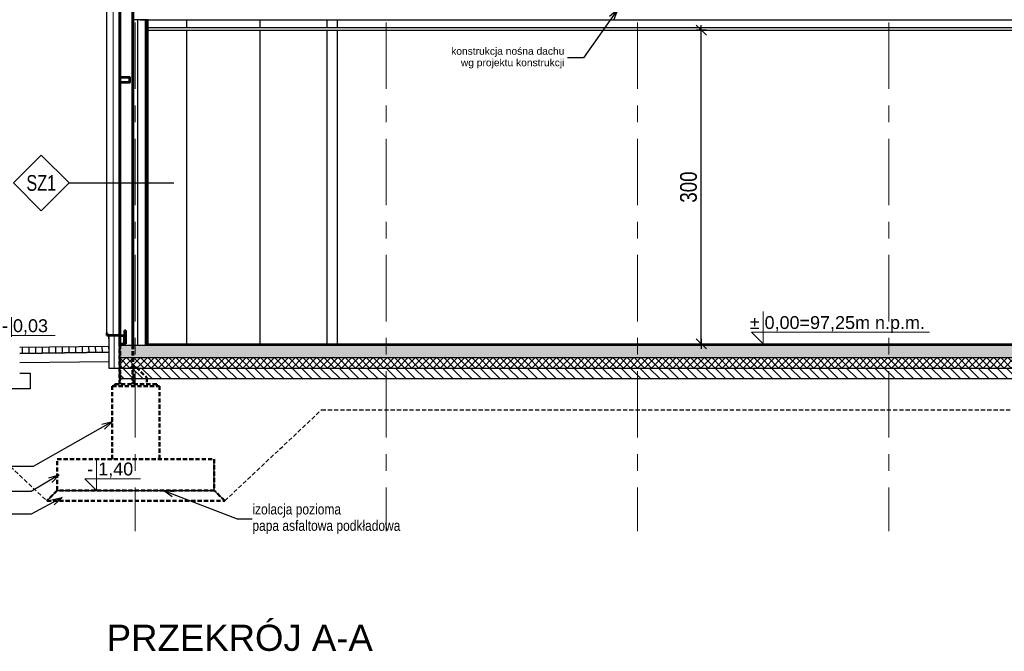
# Model space of a CAD drawing. Header units: centimetres. Extents: x 4120 to 19220, y -7417 to 180.
# Tile 62 of 223: x 8695 to 9635, y -3281 to -2677. Entities that reach past the tile are written whole.
import ezdxf
from ezdxf.enums import TextEntityAlignment as Align

# ---------------------------------------------------------------- set-up
doc = ezdxf.new("R2010")
doc.units = ezdxf.units.CM
doc.linetypes.add('JIS_02_2.0', pattern=[3, 2, -1])
doc.linetypes.add('Linia siatki', pattern=[22.225, 12.7, -3.175, 3.175, -3.175])
for name, color, linetype in [('0 @ 1', 7, 'Continuous'), ('A_krawężniki', 8, 'Continuous'), ('A_opisy', 7, 'Continuous'), ('A_Wymiary wewnętrzne', 8, 'Continuous'), ('A_Ściany', 2, 'Continuous'), ('Konstrukcja - scian dzialowych', 7, 'Continuous')]:
    doc.layers.add(name, color=color, linetype=linetype)
doc.layers.add('A_Osie', color=8, linetype='Continuous', lineweight=9)
doc.layers.add('Konstrukcja', color=160, linetype='Continuous', lineweight=50)
doc.styles.add('Arial', font='arial.ttf', dxfattribs={"height": 25})
doc.styles.add('Arial_4', font='arial.ttf', dxfattribs={"height": 122.941617})
doc.styles.add('GENERATED_STYLE_2', font='arial.ttf')
doc.styles.add('marcin', font='arial.ttf', dxfattribs={"width": 0.8, "height": 16})
doc.styles.add('PB-100', font='simplex.shx', dxfattribs={"width": 0.7, "height": 15})
doc.styles.get("Standard").update_dxf_attribs({"font": 'arial.ttf'})
doc.styles.add('style1', font='ARIALN.TTF', dxfattribs={"width": 0.9})
doc.linetypes.add('ZIGZAG', pattern='A,0.00254,-5.08,[131,ltypeshp.shx,S=5.08,R=0,X=-5.08,Y=0],-10.16,[131,ltypeshp.shx,S=5.08,R=180,X=5.08,Y=0],-5.08', length=20.32254)
doc.dimstyles.new('GENERATED_STYLE__61', dxfattribs={"dimtxt": 0.18, "dimasz": 4.56, "dimexe": 0.18, "dimexo": 0.0625, "dimgap": 0.09, "dimtad": 0, "dimtih": 1, "dimtoh": 1, "dimdec": 4, "dimzin": 0, "dimdsep": 46, "dimtxsty": 'Standard', "dimcen": 0.09, "dimadec": 0, "dimazin": 0, "dimtfac": 1, "dimtdec": 4, "dimtmove": 0, "dimatfit": 3, "dimldrblk": 'ARROWHEAD_3', "dimfxl": 1, "dimtolj": 1, "dimtzin": 0, "dimarcsym": 0})
doc.dimstyles.new('WYM A PROJEKT', dxfattribs={"dimscale": 2, "dimtxt": 16, "dimasz": 0.8, "dimexe": 6, "dimexo": 30, "dimgap": 2, "dimtad": 1, "dimdec": 0, "dimzin": 9, "dimdsep": 46, "dimtxsty": 'marcin', "dimblk": 'WW', "dimcen": 0, "dimdle": 6, "dimse1": 1, "dimse2": 1, "dimclrt": 7, "dimadec": 0, "dimazin": 0, "dimtfac": 1, "dimtdec": 0, "dimtix": 1, "dimtmove": 2, "dimatfit": 3, "dimldrblk": 'WW', "dimfxl": 1, "dimtolj": 1, "dimtzin": 0, "dimarcsym": 0})

# ---------------------------------------------------------------- blocks, each defined once
blk = doc.blocks.new('ARROWHEAD_3')
at = {"linetype": 'Continuous'}
blk.add_line((0, 0), (-1, 0), dxfattribs=at)
at = {"linetype": 'Continuous', "flags": 128}
blk.add_lwpolyline([(-1, 0.2679), (0, 0), (-1, -0.2679)], dxfattribs=at)
blk = doc.blocks.new('em4_el-ozn_50i100')
at = {"color": 3}
blk.add_lwpolyline([(0, -73.2), (26.53, -46.67), (0, -20.14), (-26.53, -46.67)], close=True, dxfattribs=at)
at = {"linetype": 'Continuous', "lineweight": 0, "style": 'PB-100', "width": 0.7}
blk.add_attdef('SYMBOL', text='', height=15, rotation=0.00001, dxfattribs=at).set_placement((0, -46.67), align=Align.MIDDLE_CENTER)
blk = doc.blocks.new('WW')
at = {"color": 80, "ltscale": 2}
blk.add_line((3, 3), (-3, -3), dxfattribs=at)
at = {"ltscale": 2}
for p, q in [((-3, 0), (3, 0)), ((0, -3), (0, 3))]:
    blk.add_line(p, q, dxfattribs=at)
blk = doc.blocks.new('*D2166')
at = {"layer": 'A_Wymiary wewnętrzne', "color": 0, "lineweight": -2}
blk.add_line((9346, -2985.45), (9346, -2688.65), dxfattribs=at)
at = {"layer": 'Defpoints', "color": 0}
for p in [(9290, -2687.05), (9346, -2687.05), (9290, -2987.05)]:
    blk.add_point(p, dxfattribs=at)
at = {"layer": 'A_Wymiary wewnętrzne', "color": 0, "lineweight": -2, "xscale": 1.6, "yscale": 1.6, "zscale": 1.6}
for p, rotation in [((9346, -2687.05), 90), ((9346, -2987.05), 270)]:
    blk.add_blockref('WW', p, dxfattribs=dict(at, rotation=rotation))
at = {"layer": 'A_Wymiary wewnętrzne', "color": 7, "insert": (9333.83, -2837.05), "char_height": 16, "attachment_point": 5, "rotation": 90, "style": 'marcin'}
blk.add_mtext('\\A1;300', dxfattribs=at)

msp = doc.modelspace()

# ---------------------------------------------------------------- hatches: boundary and pattern name
h = msp.add_hatch()
h.set_pattern_fill('ANSI33', color=8, scale=2, style=0)
h.paths.add_polyline_path([(10020.08, -3000.05), (10020.08, -2988.05), (8790.08, -2988.05), (8790.08, -3000.05)])
h = msp.add_hatch()
h.set_pattern_fill('ANSI37', color=8, scale=1.5, style=0)
h.set_pattern_definition([(45, (9285.075, -3010.055), (-3.367596, 3.367596), []), (135, (9285.075, -3010.055), (-3.367596, -3.367596), [])])
h.paths.add_polyline_path([(9765.08, -3010.05), (9765.08, -3000.05), (9525.08, -3000.05), (9525.08, -3010.05)])
h.paths.add_polyline_path([(10003.17, -3010.05), (10020.08, -3010.05), (10020.08, -3009.45), (10020.08, -3000.05), (9765.08, -3000.05), (9765.08, -3010.05)])
h.paths.add_polyline_path([(9525.08, -3010.05), (9525.08, -3000.05), (9285.08, -3000.05), (9285.08, -3010.05)])
h.paths.add_polyline_path([(9285.08, -3010.05), (9285.08, -3000.05), (9045.08, -3000.05), (9045.08, -3010.05)])
h.paths.add_polyline_path([(8790.08, -3010.05), (8806.98, -3010.05), (9045.08, -3010.05), (9045.08, -3000.05), (8790.08, -3000.05), (8790.08, -3009.45)])
h = msp.add_hatch()
h.set_pattern_fill('ANSI31', color=8, scale=2, angle=90, style=0)
h.paths.add_polyline_path([(8790.08, -3019.45), (8790.08, -3020.05), (10020.08, -3020.05), (10020.08, -3010.05), (8790.08, -3010.05)])
at = {"layer": 'A_Wymiary wewnętrzne'}
h = msp.add_hatch(dxfattribs=at)
h.set_pattern_fill('ANSI31', color=256, scale=2, angle=45.67205, style=0)
h.set_pattern_definition([(90.672, (8780.144, -2995.0546), (-6.34956, -0.0745), [])])
h.paths.add_polyline_path([(8780.15, -2995.05), (8780.08, -2989.05), (8695.08, -2990.05), (8695.15, -2995.88), (8695.15, -2995.88), (8695.15, -2996), (8695.15, -2996), (8780.14, -2995.05)])

# ---------------------------------------------------------------- linework, layer by layer
at = {"color": 8}
for p, q in [((8790.07, -2677.05), (8790.08, -2533.05)), ((8817.59, -2677.05), (8803.38, -2677.05)), ((8807.58, -2988.05), (8807.58, -2677.05)), ((8810.09, -2677.05), (8814.93, -2677.05)), ((8810.09, -2677.05), (8815.09, -2677.05)), ((8815.09, -2677.05), (8814.93, -2677.05)), ((8815.09, -2677.05), (8815.26, -2677.05)), ((8815.09, -2677.05), (8816.34, -2677.05)), ((8816.33, -2988.05), (8816.33, -2677.05)), ((8816.34, -2677.05), (8817.59, -2677.05)), ((9128.59, -2677.05), (9128.73, -2677.05)), ((9128.73, -2677.05), (9128.93, -2677.05)), ((9128.93, -2677.05), (9129.09, -2677.05)), ((8817.59, -2684.55), (9992.58, -2684.55)), ((8780.08, -2982.05), (8780.08, -2979.05)), ((8810.76, -2988.05), (8815.59, -2988.05)), ((8815.76, -2988.05), (8817.01, -2988.05)), ((8817.01, -2988.05), (8818.26, -2988.05)), ((8817.58, -2987.05), (9134.7, -2987.05)), ((9134.7, -2987.05), (9992.59, -2987.05))]:
    msp.add_line(p, q, dxfattribs=at)
at = {"color": 4}
for p, q in [((8790.08, -2988.05), (10020.08, -2988.05)), ((8790.08, -3000.05), (10020.08, -3000.05)), ((8790.08, -3010.05), (10020.08, -3010.05)), ((8790.08, -3020.05), (10020.08, -3020.05))]:
    msp.add_line(p, q, dxfattribs=at)
at = {"color": 8, "linetype": 'JIS_02_2.0', "ltscale": 2}
for p, q in [((8629.14, -3050.85), (8720.74, -3137.05)), ((8880.74, -3127.05), (8880.74, -3097.05)), ((8720.74, -3137.05), (8730.74, -3127.05)), ((8730.74, -3127.05), (8880.74, -3127.05)), ((8880.74, -3127.05), (8890.74, -3137.05))]:
    msp.add_line(p, q, dxfattribs=at)
at = {"color": 3}
msp.add_lwpolyline([(8741.95, -2833.08), (8841.95, -2833.08)], dxfattribs=at)
at = {"color": 4}
msp.add_lwpolyline([(8790.08, -3020.05), (8790.08, -2988.05)], dxfattribs=at)
at = {"color": 8, "linetype": 'JIS_02_2.0', "ltscale": 2}
msp.add_lwpolyline([(8890.74, -3137.05), (8983.19, -3050.05), (9826.96, -3050.05), (9919.41, -3137.05)], dxfattribs=at)
at = {"layer": 'A_krawężniki', "color": 8}
for p, q in [((8694.83, -2990.05), (8780.08, -2989.05)), ((8694.9, -2996.05), (8780.15, -2995.05)), ((8780.15, -2995.05), (8694.9, -2996.05)), ((8780.25, -3004.05), (8695.01, -3005.05)), ((8694.83, -3015.05), (8704.83, -3015.05)), ((8704.83, -3015.05), (8704.83, -3030.05)), ((8704.83, -3030.05), (8669.08, -3030.05))]:
    msp.add_line(p, q, dxfattribs=at)
at = {"layer": 'A_opisy', "color": 7, "lineweight": 0}
for points in [[(8686.95, -2959.13), (8686.95, -2990.05), (8675.77, -2978.88), (8728.7, -2978.88)], [(9405.08, -2956.13), (9405.08, -2987.05), (9393.9, -2975.88), (9563.9, -2975.88)], [(8768.34, -3096.13), (8768.34, -3127.05), (8757.17, -3115.88), (8810.1, -3115.88)]]:
    msp.add_lwpolyline(points, dxfattribs=at)
at = {"layer": 'A_Osie', "linetype": 'Linia siatki', "ltscale": 5}
for p, q in [((8805.08, -2346.31), (8805.08, -3165.91)), ((9045.08, -2346.31), (9045.08, -3165.91)), ((9285.08, -2346.31), (9285.08, -3165.91)), ((9525.08, -2346.31), (9525.08, -3165.91))]:
    msp.add_line(p, q, dxfattribs=at)
at = {"layer": 'A_Ściany', "color": 4}
for p, q in [((8778.08, -2979.05), (8778.08, -2513.05)), ((8790.08, -2978.75), (8790.08, -2513.05))]:
    msp.add_line(p, q, dxfattribs=at)
at = {"layer": 'A_Ściany', "color": 251, "linetype": 'ZIGZAG', "lineweight": 20, "ltscale": 0.95}
for p, q in [((8784.08, -2978.75), (8784.08, -2513.05)), ((8785.08, -3010.05), (8785.08, -2979.05))]:
    msp.add_line(p, q, dxfattribs=at)
at = {"layer": 'A_Ściany'}
for p, q in [((8817.58, -2988.05), (8817.58, -2677.05)), ((8817.59, -2687.05), (9992.58, -2687.05))]:
    msp.add_line(p, q, dxfattribs=at)
at = {"layer": 'A_Ściany', "color": 3}
for p, q in [((8817.59, -2677.05), (9992.56, -2677.05)), ((8854.58, -2684.55), (8854.58, -2677.05)), ((8924.58, -2684.55), (8924.58, -2677.05)), ((8988.58, -2684.55), (8988.58, -2677.05)), ((8998.58, -2684.55), (8998.58, -2677.05)), ((8854.58, -2987.05), (8854.58, -2687.05)), ((8924.58, -2987.05), (8924.58, -2687.05)), ((8988.58, -2987.05), (8988.58, -2687.05)), ((8998.58, -2987.05), (8998.58, -2687.05))]:
    msp.add_line(p, q, dxfattribs=at)
at = {"layer": 'A_Ściany', "color": 4}
msp.add_lwpolyline([(8780.08, -2979.05), (8780.08, -3010.05), (8790.08, -3010.05)], dxfattribs=at)
at = {"layer": 'Konstrukcja'}
for p, q in [((8790.08, -2528.05), (8790.08, -2988.05)), ((8790.93, -2528.05), (8790.93, -2988.05)), ((8802.53, -2528.05), (8802.53, -2988.05)), ((8803.38, -2988.05), (8803.38, -2528.05)), ((8778.08, -2976.55), (8778.38, -2976.55)), ((8778.08, -2979.05), (8778.08, -2976.55)), ((8778.08, -2979.05), (8790.08, -2979.05)), ((8778.08, -2979.05), (8790.08, -2979.05)), ((8778.08, -2979.05), (8790.08, -2979.05)), ((8778.38, -2978.75), (8778.38, -2976.55)), ((8778.38, -2978.75), (8790.08, -2978.75)), ((8796.28, -2974.07), (8795.08, -2974.07)), ((8795.08, -2974.07), (8795.08, -2979.07)), ((8795.68, -2974.07), (8795.68, -2987.07)), ((8796.28, -2987.07), (8796.28, -2974.07)), ((8795.08, -2987.07), (8796.28, -2987.07))]:
    msp.add_line(p, q, dxfattribs=at)
at = {"layer": 'Konstrukcja', "linetype": 'JIS_02_2.0', "ltscale": 2}
for p, q in [((8790.08, -3025.45), (8790.08, -2988.05)), ((8790.93, -2988.05), (8790.93, -3025.45)), ((8802.53, -2988.05), (8802.53, -3025.45)), ((8803.38, -2988.05), (8803.38, -3009.45)), ((8802.53, -3009.45), (8806.38, -3009.45)), ((8803.53, -3009.45), (8803.53, -3025.45)), ((8806.38, -3009.45), (8816.38, -3019.45)), ((8783.24, -3097.05), (8783.24, -3027.45)), ((8783.24, -3027.45), (8828.24, -3027.45)), ((8825.74, -3025.45), (8785.74, -3025.45)), ((8785.74, -3025.45), (8785.74, -3027.45)), ((8816.38, -3019.45), (8816.38, -3025.45)), ((8825.74, -3027.45), (8825.74, -3025.45)), ((8828.24, -3097.05), (8828.24, -3027.45)), ((8730.74, -3097.05), (8880.74, -3097.05)), ((8730.74, -3127.05), (8730.74, -3097.05)), ((8730.74, -3097.05), (8880.74, -3097.05)), ((8880.74, -3097.05), (8880.74, -3127.05)), ((8730.74, -3127.05), (8720.74, -3137.05)), ((8880.74, -3127.05), (8730.74, -3127.05)), ((8890.74, -3137.05), (8880.74, -3127.05)), ((8720.74, -3137.05), (8890.74, -3137.05))]:
    msp.add_line(p, q, dxfattribs=at)
at = {"layer": 'Konstrukcja'}
for points in [[(8790.08, -2737.05), (8800.08, -2737.05), (8800.08, -2732.05), (8790.08, -2732.05)], [(8799.78, -2732.35), (8790.38, -2732.35), (8790.38, -2736.75), (8799.78, -2736.75)], [(8795.08, -2987.07), (8790.08, -2987.07), (8790.08, -2979.07), (8795.08, -2979.07)], [(8790.38, -2979.37), (8794.78, -2979.37), (8794.78, -2986.77), (8790.38, -2986.77)]]:
    msp.add_lwpolyline(points, close=True, dxfattribs=at)
at = {"layer": 'Konstrukcja - scian dzialowych'}
for p, q in [((8807.58, -2988.05), (8807.58, -2677.05)), ((8815.08, -2988.05), (8815.08, -2677.05))]:
    msp.add_line(p, q, dxfattribs=at)

# ---------------------------------------------------------------- block references
at = {"color": 6}
ref = msp.add_blockref('em4_el-ozn_50i100', (8715.41, -2786.41), dxfattribs=dict(at, xscale=-1, rotation=0.003234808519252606))
ref.add_attrib('SYMBOL', 'SZ1', dxfattribs={"layer": '0 @ 1', "linetype": 'Continuous', "lineweight": 0, "height": 15, "rotation": 0.00323, "style": 'style1', "width": 0.9}).set_placement((8715.42, -2833.08), align=Align.MIDDLE)

# ---------------------------------------------------------------- texts
at = {"layer": 'A_opisy', "lineweight": 0, "style": 'Arial'}
msp.add_text('PRZEKRÓJ A-A', height=25, dxfattribs=at).set_placement((8777.99, -3280.46))
at = {"layer": 'A_opisy', "line_spacing_factor": 0.93983, "style": 'GENERATED_STYLE_2'}
for s, insert, char_height, width, attachment_point in [('konstrukcja nośna dachu\\Pwg projektu konstrukcji', (9215.2, -2713.57), 7, 118.2734, 6), ('\\fArial Narrow|b0|i0|c238;izolacja pozioma\\Ppapa asfaltowa podkładowa', (8917.13, -3154.38), 10, 174.1505, 4)]:
    msp.add_mtext(s, dxfattribs=dict(at, insert=insert, char_height=char_height, width=width, attachment_point=attachment_point))
at = {"layer": 'A_opisy', "color": 7, "lineweight": 0, "attachment_point": 1, "line_spacing_factor": 0.938532, "style": 'Arial_4'}
for s, insert, char_height, width in [(' %%P 0,00=97,25m n.p.m.', (9387.46, -2960.44), 12.2942, 179.81), (' - 0,03', (8673.18, -2963.44), 12.294, 62.55), (' - 1,40', (8754.57, -3100.44), 12.294, 62.55)]:
    msp.add_mtext(s, dxfattribs=dict(at, insert=insert, char_height=char_height, width=width))

# ---------------------------------------------------------------- dimensions: what is measured, and where the dimension line sits
at = {"layer": 'A_Wymiary wewnętrzne'}
dim = msp.add_aligned_dim(p1=(9290, -2987.05), p2=(9290, -2687.05), distance=-56, dimstyle='WYM A PROJEKT', override={"dimdsep": 44}, dxfattribs=at)
dim.commit()
dim.dimension.update_dxf_attribs({"geometry": '*D2166', "text_midpoint": (9333.83, -2837.05)})

# ---------------------------------------------------------------- leaders
at = {"layer": 'A_opisy', "annotation_type": 0, "has_hookline": 1}
for points, hookline_direction, text_width in [([(9266.11, -2667.02), (9233.52, -2713.57), (9218.31, -2713.57)], 1, 106.72), ([(8832.19, -3127.07), (8902.53, -3154.18), (8917.04, -3154.38)], 0, 140.22)]:
    msp.add_leader(points, dimstyle='GENERATED_STYLE__61', override={"dimasz": 10}, dxfattribs=dict(at, hookline_direction=hookline_direction, text_width=text_width))
at = {"layer": 'A_opisy'}
for points in [[(8783.36, -3061.25), (8707.73, -3104.29), (8618.57, -3104.29)], [(8732.63, -3112.08), (8705.84, -3128.01), (8642.63, -3128.01)], [(8735.45, -3133.8), (8705.84, -3149.73), (8637.63, -3149.73)]]:
    msp.add_leader(points, dimstyle='GENERATED_STYLE__61', override={"dimasz": 10}, dxfattribs=at)

doc.saveas('drawing.dxf')
